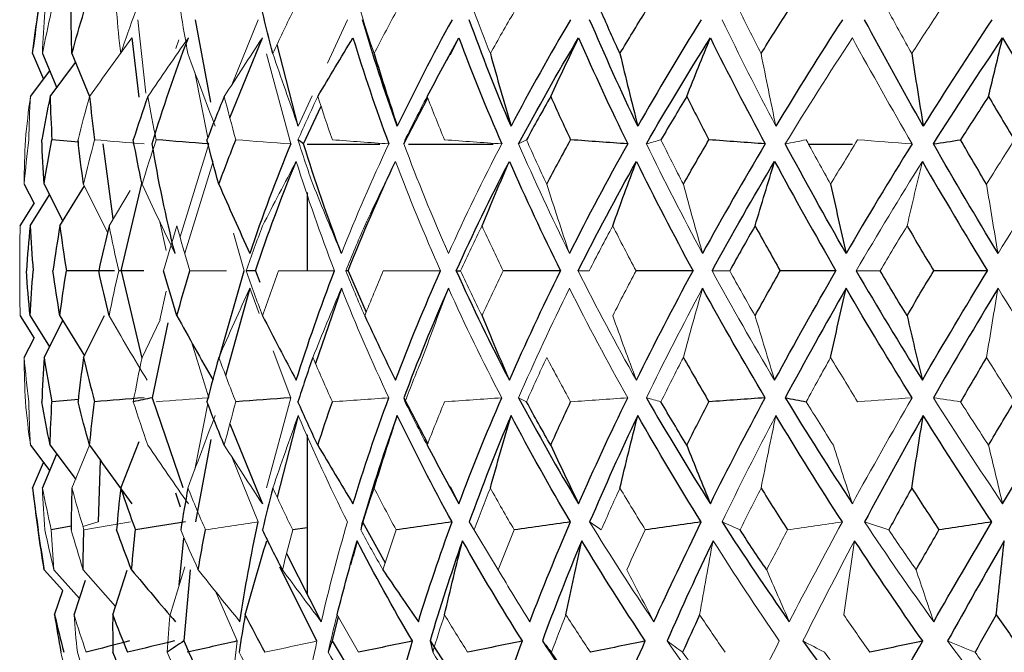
# Paper-space layout '_Left' of a CAD drawing. Header units: millimetres. Extents: x -25 to 233, y 0 to 365.
# Tile 4 of 11: x -22 to -7, y 140 to 150. Entities that reach past the tile are written whole.
import ezdxf

# ---------------------------------------------------------------- set-up
doc = ezdxf.new("R2010")
doc.units = ezdxf.units.MM

psp = doc.layouts.new('_Left')

# ---------------------------------------------------------------- linework, layer by layer
at = {"color": 144, "linetype": 'Continuous', "lineweight": 18}
for p, q in [((-20.502, 149.314), (-20.629, 150.476)), ((-18.722, 150.476), (-19.139, 149.446)), ((-17.31, 150.476), (-17.627, 149.79)), ((-19.981, 150.157), (-20.027, 150.022)), ((-18.591, 149.938), (-18.208, 148.51)), ((-19.724, 149.643), (-19.523, 148.603)), ((-17.869, 149.27), (-18.09, 148.792)), ((-19.505, 148.51), (-19.96, 147.038)), ((-19.884, 146.777), (-19.438, 148.231)), ((-21.488, 147.871), (-21.108, 147.106)), ((-21.084, 147.211), (-20.752, 147.773)), ((-20.278, 147.276), (-20.181, 146.821)), ((-19.115, 147.094), (-18.947, 146.5)), ((-19.227, 146.5), (-19.805, 146.5)), ((-18.707, 145.825), (-18.856, 146.224)), ((-20.278, 145.724), (-20.181, 146.179)), ((-20.561, 145.129), (-20.277, 145.726)), ((-19.505, 144.49), (-19.779, 145.377)), ((-18.208, 144.49), (-18.486, 145.235)), ((-18.591, 143.062), (-18.208, 144.49)), ((-19.724, 143.357), (-19.523, 144.397)), ((-21.672, 143.061), (-21.393, 143.739)), ((-18.722, 142.524), (-19.139, 143.554)), ((-21.254, 142.524), (-21.498, 142.453)), ((-15.384, 142.524), (-14.924, 141.768)), ((-21.493, 141.767), (-20.984, 141.186)), ((-20.119, 141.055), (-19.884, 141.815)), ((-19.055, 140.64), (-19.407, 141.437))]:
    psp.add_line(p, q, dxfattribs=at)
at = {"color": 7, "linetype": 'Continuous', "lineweight": 25}
for p, q in [((-19.473, 149.168), (-19.715, 150.476)), ((-20.723, 150.187), (-20.614, 149.249)), ((-19.17, 148.924), (-18.657, 150.187)), ((-18.09, 148.792), (-18.423, 150.083)), ((-15.687, 149.917), (-15.547, 150.187)), ((-22.295, 149.939), (-22.124, 149.532)), ((-22.139, 149.939), (-21.912, 149.399)), ((-21.672, 149.939), (-21.393, 149.261)), ((-22.016, 149.26), (-21.614, 149.799)), ((-15.693, 149.921), (-15.743, 149.829)), ((-22.329, 149.26), (-22.024, 149.665)), ((-16.418, 148.51), (-16.04, 149.237)), ((-18.005, 148.51), (-17.727, 149.105)), ((-21.564, 148.536), (-21.988, 148.574)), ((-21.017, 147.324), (-21.177, 148.51)), ((-16.798, 148.5), (-17.95, 148.5)), ((-15.004, 148.5), (-16.344, 148.5)), ((-9.317, 148.5), (-10.02, 148.5)), ((-22.428, 147.871), (-22.269, 147.564)), ((-22.113, 147.871), (-21.815, 147.288)), ((-21.862, 147.211), (-21.475, 147.844)), ((-20.893, 146.5), (-20.564, 147.885)), ((-17.95, 147.741), (-17.95, 146.5)), ((-22.333, 147.211), (-22.027, 147.702)), ((-22.491, 147.211), (-22.269, 147.564)), ((-20.536, 146.5), (-20.929, 146.5)), ((-20.893, 146.5), (-20.564, 145.115)), ((-19.34, 145.115), (-18.947, 146.5)), ((-18.766, 146.5), (-18.7, 146.322)), ((-17.299, 146.5), (-17.015, 145.843)), ((-18.856, 146.224), (-19.241, 144.84)), ((-17.406, 146.224), (-17.817, 145.034)), ((-22.491, 145.789), (-22.269, 145.436)), ((-22.333, 145.789), (-22.027, 145.298)), ((-21.862, 145.789), (-21.475, 145.156)), ((-21.488, 145.129), (-21.157, 145.795)), ((-22.113, 145.129), (-21.815, 145.712)), ((-20.154, 145.677), (-20.401, 144.49)), ((-22.428, 145.129), (-22.269, 145.436)), ((-20.401, 144.49), (-19.918, 143.072)), ((-16.418, 144.49), (-16.04, 143.763)), ((-21.564, 144.464), (-21.988, 144.426)), ((-18.09, 144.208), (-18.423, 142.917)), ((-19.17, 144.076), (-18.657, 142.813)), ((-17.95, 143.906), (-17.95, 141.39)), ((-22.329, 143.74), (-22.024, 143.335)), ((-22.016, 143.74), (-21.611, 143.196)), ((-20.9, 143.061), (-20.609, 143.797)), ((-19.473, 143.832), (-19.715, 142.524)), ((-22.139, 143.061), (-21.912, 143.601)), ((-22.295, 143.061), (-22.124, 143.468)), ((-21.223, 143.504), (-21.254, 142.524)), ((-15.743, 143.171), (-15.693, 143.079)), ((-15.687, 143.083), (-15.547, 142.813)), ((-19.952, 142.758), (-20.027, 142.978)), ((-21.683, 142.457), (-21.998, 142.399)), ((-17.074, 142.524), (-16.712, 141.879)), ((-17.95, 142.432), (-18.177, 142.399)), ((-19.974, 141.523), (-19.898, 142.268)), ((-17.159, 142.228), (-17.221, 141.982)), ((-18.273, 142.026), (-17.725, 140.945)), ((-17.227, 141.984), (-17.265, 141.844)), ((-22.111, 141.767), (-21.816, 141.439)), ((-21.956, 141.767), (-21.551, 141.315)), ((-21.026, 141.055), (-20.797, 141.762)), ((-19.799, 141.764), (-19.901, 140.64)), ((-17.793, 140.64), (-18.379, 141.811)), ((-21.638, 141.055), (-21.455, 141.604)), ((-21.946, 141.055), (-21.816, 141.439)), ((-17.458, 141.027), (-17.555, 140.64)), ((-17.555, 140.64), (-17.152, 139.977)), ((-16.003, 140.64), (-15.545, 139.944))]:
    psp.add_line(p, q, dxfattribs=at)
for start, end in [(170.6417, 173.0076), (187.006, 189.3539)]:
    psp.add_arc((6.5, 146.5), 29, start, end, dxfattribs=at)
for points in [[(-22.295, 149.939), (-22.269, 150.16), (-22.239, 150.381), (-22.204, 150.601)], [(-21.672, 149.939), (-21.68, 150.16), (-21.684, 150.381), (-21.684, 150.601)], [(-21.672, 149.939), (-21.612, 150.16), (-21.549, 150.381), (-21.482, 150.601)], [(-18.492, 149.939), (-18.55, 150.16), (-18.605, 150.381), (-18.656, 150.601)], [(-12.998, 149.939), (-13.099, 150.16), (-13.197, 150.381), (-13.293, 150.601)], [(-12.998, 149.939), (-12.866, 150.16), (-12.732, 150.381), (-12.596, 150.601)], [(-10.764, 149.939), (-10.626, 150.16), (-10.486, 150.381), (-10.345, 150.601)], [(-16.522, 148.792), (-16.726, 149.356), (-16.91, 149.917), (-17.074, 150.476)], [(-15.654, 150.476), (-15.962, 149.917), (-16.251, 149.356), (-16.522, 148.792)], [(-14.722, 148.792), (-14.96, 149.356), (-15.181, 149.917), (-15.384, 150.476)], [(-13.779, 150.476), (-14.11, 149.917), (-14.424, 149.356), (-14.722, 148.792)], [(-12.715, 148.792), (-12.985, 149.356), (-13.239, 149.917), (-13.477, 150.476)], [(-11.71, 150.476), (-12.059, 149.917), (-12.394, 149.356), (-12.715, 148.792)], [(-9.477, 150.476), (-9.839, 149.917), (-10.19, 149.356), (-10.53, 148.792)], [(-8.197, 148.792), (-8.517, 149.356), (-8.827, 149.917), (-9.127, 150.476)], [(-7.111, 150.476), (-7.482, 149.917), (-7.844, 149.356), (-8.197, 148.792)], [(-20.401, 148.51), (-20.234, 149.072), (-20.044, 149.631), (-19.829, 150.187)], [(-17.78, 149.26), (-17.596, 149.572), (-17.411, 149.88), (-17.223, 150.187)], [(-17.223, 150.187), (-17.053, 149.631), (-16.864, 149.072), (-16.656, 148.51)], [(-16.049, 149.26), (-15.884, 149.572), (-15.717, 149.88), (-15.547, 150.187)], [(-15.547, 150.187), (-15.338, 149.631), (-15.112, 149.072), (-14.869, 148.51)], [(-14.601, 148.51), (-14.302, 149.072), (-13.986, 149.631), (-13.653, 150.187)], [(-14.094, 149.26), (-13.949, 149.572), (-13.802, 149.88), (-13.653, 150.187)], [(-13.653, 150.187), (-13.408, 149.631), (-13.148, 149.072), (-12.875, 148.51)], [(-12.579, 148.51), (-12.256, 149.072), (-11.919, 149.631), (-11.567, 150.187)], [(-11.941, 149.26), (-11.818, 149.572), (-11.693, 149.88), (-11.567, 150.187)], [(-11.567, 150.187), (-11.29, 149.631), (-11, 149.072), (-10.699, 148.51)], [(-8.036, 148.51), (-7.68, 149.072), (-7.315, 149.631), (-6.94, 150.187)], [(-7.164, 149.26), (-7.09, 149.572), (-7.015, 149.88), (-6.94, 150.187)], [(-6.94, 150.187), (-6.609, 149.631), (-6.273, 149.072), (-5.93, 148.51)], [(-16.889, 149.939), (-16.77, 149.555), (-16.647, 149.173), (-16.522, 148.792)], [(-15.049, 149.939), (-14.943, 149.555), (-14.834, 149.173), (-14.722, 148.792)], [(-12.998, 149.939), (-12.906, 149.555), (-12.812, 149.173), (-12.715, 148.792)], [(-8.379, 149.939), (-8.32, 149.555), (-8.259, 149.173), (-8.197, 148.792)], [(-22.016, 149.26), (-22.064, 149.032), (-22.107, 148.803), (-22.147, 148.574)], [(-22.016, 149.26), (-22.011, 149.032), (-22.001, 148.803), (-21.988, 148.574)], [(-21.393, 149.26), (-21.37, 149.032), (-21.343, 148.803), (-21.312, 148.574)], [(-20.47, 149.26), (-20.551, 149.032), (-20.627, 148.803), (-20.7, 148.574)], [(-19.26, 149.26), (-19.355, 149.032), (-19.447, 148.803), (-19.534, 148.574)], [(-14.094, 149.26), (-14.224, 149.032), (-14.352, 148.803), (-14.476, 148.574)], [(-14.094, 149.26), (-13.991, 149.032), (-13.886, 148.803), (-13.778, 148.574)], [(-11.941, 149.26), (-12.079, 149.032), (-12.215, 148.803), (-12.349, 148.574)], [(-11.941, 149.26), (-11.826, 149.032), (-11.708, 148.803), (-11.589, 148.574)], [(-7.164, 149.26), (-7.313, 149.032), (-7.461, 148.803), (-7.607, 148.574)], [(-7.164, 149.26), (-7.029, 149.032), (-6.893, 148.803), (-6.755, 148.574)], [(-22.113, 147.871), (-22.129, 148.106), (-22.14, 148.34), (-22.147, 148.574)], [(-22.113, 147.871), (-22.076, 148.106), (-22.034, 148.34), (-21.988, 148.574)], [(-21.488, 147.871), (-21.521, 148.106), (-21.55, 148.34), (-21.575, 148.574)], [(-20.561, 147.871), (-20.611, 148.106), (-20.658, 148.34), (-20.7, 148.574)], [(-19.505, 148.51), (-19.783, 148.531), (-20.06, 148.553), (-20.338, 148.574)], [(-19.346, 147.871), (-19.412, 148.106), (-19.475, 148.34), (-19.534, 148.574)], [(-19.346, 147.871), (-19.26, 148.106), (-19.17, 148.34), (-19.077, 148.574)], [(-18.005, 148.51), (-18.035, 148.531), (-18.065, 148.553), (-18.094, 148.574)], [(-14.157, 147.871), (-14.033, 148.106), (-13.907, 148.34), (-13.778, 148.574)], [(-12.875, 148.51), (-13.176, 148.531), (-13.477, 148.553), (-13.778, 148.574)], [(-11.994, 147.871), (-11.861, 148.106), (-11.726, 148.34), (-11.589, 148.574)], [(-10.699, 148.51), (-10.995, 148.531), (-11.292, 148.553), (-11.589, 148.574)], [(-8.036, 148.51), (-7.893, 148.531), (-7.75, 148.553), (-7.607, 148.574)], [(-7.196, 147.871), (-7.334, 148.106), (-7.471, 148.34), (-7.607, 148.574)], [(-20.04, 146.776), (-20.185, 147.355), (-20.306, 147.933), (-20.401, 148.51)], [(-18.208, 148.51), (-18.446, 147.933), (-18.662, 147.355), (-18.856, 146.776)], [(-17.406, 146.776), (-17.628, 147.355), (-17.827, 147.933), (-18.005, 148.51)], [(-12.875, 148.51), (-13.198, 147.933), (-13.506, 147.355), (-13.798, 146.776)], [(-10.699, 148.51), (-11.042, 147.933), (-11.373, 147.355), (-11.69, 146.776)], [(-9.418, 146.776), (-9.751, 147.355), (-10.072, 147.933), (-10.38, 148.51)], [(-8.373, 148.51), (-8.732, 147.933), (-9.08, 147.355), (-9.418, 146.776)], [(-7.013, 146.776), (-7.364, 147.355), (-7.705, 147.933), (-8.036, 148.51)], [(-18.766, 146.5), (-18.574, 147.078), (-18.359, 147.655), (-18.122, 148.231)], [(-17.299, 146.5), (-17.071, 147.078), (-16.821, 147.655), (-16.551, 148.231)], [(-15.589, 146.5), (-15.328, 147.078), (-15.047, 147.655), (-14.748, 148.231)], [(-15.181, 147.211), (-15.039, 147.554), (-14.895, 147.894), (-14.748, 148.231)], [(-14.748, 148.231), (-14.494, 147.655), (-14.224, 147.078), (-13.937, 146.5)], [(-13.66, 146.5), (-13.37, 147.078), (-13.062, 147.655), (-12.738, 148.231)], [(-13.112, 147.211), (-12.989, 147.554), (-12.864, 147.894), (-12.738, 148.231)], [(-12.738, 148.231), (-12.453, 147.655), (-12.154, 147.078), (-11.841, 146.5)], [(-11.54, 146.5), (-11.224, 147.078), (-10.893, 147.655), (-10.549, 148.231)], [(-10.859, 147.211), (-10.757, 147.554), (-10.654, 147.894), (-10.549, 148.231)], [(-10.549, 148.231), (-10.237, 147.655), (-9.913, 147.078), (-9.579, 146.5)], [(-8.211, 148.231), (-7.877, 147.655), (-7.534, 147.078), (-7.182, 146.5)], [(-19.346, 147.871), (-19.186, 147.504), (-19.023, 147.139), (-18.856, 146.776)], [(-9.663, 147.871), (-9.583, 147.504), (-9.501, 147.139), (-9.418, 146.776)], [(-22.333, 147.211), (-22.357, 146.975), (-22.377, 146.738), (-22.391, 146.5)], [(-22.333, 147.211), (-22.321, 146.975), (-22.305, 146.738), (-22.283, 146.5)], [(-21.862, 147.211), (-21.903, 146.975), (-21.94, 146.738), (-21.973, 146.5)], [(-21.862, 147.211), (-21.832, 146.975), (-21.798, 146.738), (-21.759, 146.5)], [(-21.084, 147.211), (-21.142, 146.975), (-21.196, 146.738), (-21.247, 146.5)], [(-10.859, 147.211), (-10.995, 146.975), (-11.129, 146.738), (-11.26, 146.5)], [(-10.859, 147.211), (-10.728, 146.975), (-10.596, 146.738), (-10.461, 146.5)], [(-8.453, 147.211), (-8.314, 146.975), (-8.174, 146.738), (-8.031, 146.5)], [(-22.333, 145.789), (-22.357, 146.025), (-22.377, 146.262), (-22.391, 146.5)], [(-22.333, 145.789), (-22.321, 146.025), (-22.305, 146.262), (-22.283, 146.5)], [(-21.862, 145.789), (-21.903, 146.025), (-21.94, 146.262), (-21.973, 146.5)], [(-21.862, 145.789), (-21.832, 146.025), (-21.798, 146.262), (-21.759, 146.5)], [(-20.996, 146.5), (-21.251, 146.5), (-21.505, 146.5), (-21.759, 146.5)], [(-21.084, 145.789), (-21.142, 146.025), (-21.196, 146.262), (-21.247, 146.5)], [(-20.01, 145.789), (-20.084, 146.025), (-20.155, 146.262), (-20.222, 146.5)], [(-20.01, 145.789), (-19.945, 146.025), (-19.877, 146.262), (-19.805, 146.5)], [(-18.766, 146.5), (-18.815, 146.5), (-18.864, 146.5), (-18.913, 146.5)], [(-18.122, 144.769), (-17.94, 145.345), (-17.738, 145.922), (-17.515, 146.5)], [(-17.299, 146.5), (-17.313, 146.5), (-17.326, 146.5), (-17.338, 146.5)], [(-16.551, 144.769), (-16.332, 145.345), (-16.094, 145.922), (-15.837, 146.5)], [(-15.589, 146.5), (-15.328, 145.922), (-15.047, 145.345), (-14.748, 144.769)], [(-15.589, 146.5), (-15.567, 146.5), (-15.544, 146.5), (-15.521, 146.5)], [(-13.937, 146.5), (-14.24, 146.5), (-14.544, 146.5), (-14.847, 146.5)], [(-14.748, 144.769), (-14.494, 145.345), (-14.224, 145.922), (-13.937, 146.5)], [(-11.841, 146.5), (-12.142, 146.5), (-12.442, 146.5), (-12.743, 146.5)], [(-12.738, 144.769), (-12.453, 145.345), (-12.154, 145.922), (-11.841, 146.5)], [(-10.859, 145.789), (-10.728, 146.025), (-10.596, 146.262), (-10.461, 146.5)], [(-10.549, 144.769), (-10.237, 145.345), (-9.913, 145.922), (-9.579, 146.5)], [(-9.579, 146.5), (-9.873, 146.5), (-10.167, 146.5), (-10.461, 146.5)], [(-9.258, 146.5), (-8.92, 145.922), (-8.572, 145.345), (-8.211, 144.769)], [(-8.453, 145.789), (-8.596, 146.025), (-8.737, 146.262), (-8.877, 146.5)], [(-8.453, 145.789), (-8.314, 146.025), (-8.174, 146.262), (-8.031, 146.5)], [(-8.211, 144.769), (-7.877, 145.345), (-7.534, 145.922), (-7.182, 146.5)], [(-7.182, 146.5), (-7.465, 146.5), (-7.748, 146.5), (-8.031, 146.5)], [(-15.712, 146.224), (-15.968, 145.645), (-16.203, 145.067), (-16.418, 144.49)], [(-10.699, 144.49), (-11.042, 145.067), (-11.373, 145.645), (-11.69, 146.224)], [(-9.418, 146.224), (-9.751, 145.645), (-10.072, 145.067), (-10.38, 144.49)], [(-9.663, 145.129), (-9.583, 145.496), (-9.501, 145.861), (-9.418, 146.224)], [(-8.373, 144.49), (-8.732, 145.067), (-9.08, 145.645), (-9.418, 146.224)], [(-7.013, 146.224), (-7.364, 145.645), (-7.705, 145.067), (-8.036, 144.49)], [(-20.01, 145.789), (-19.822, 145.446), (-19.632, 145.106), (-19.438, 144.769)], [(-18.654, 145.789), (-18.48, 145.446), (-18.302, 145.106), (-18.122, 144.769)], [(-17.037, 145.789), (-16.878, 145.446), (-16.716, 145.106), (-16.551, 144.769)], [(-15.181, 145.789), (-15.039, 145.446), (-14.895, 145.106), (-14.748, 144.769)], [(-8.453, 145.789), (-8.374, 145.446), (-8.293, 145.106), (-8.211, 144.769)], [(-22.113, 145.129), (-22.129, 144.894), (-22.14, 144.66), (-22.147, 144.426)], [(-22.113, 145.129), (-22.076, 144.894), (-22.034, 144.66), (-21.988, 144.426)], [(-21.488, 145.129), (-21.521, 144.894), (-21.55, 144.66), (-21.575, 144.426)], [(-21.488, 145.129), (-21.433, 144.894), (-21.375, 144.66), (-21.312, 144.426)], [(-19.346, 145.129), (-19.412, 144.894), (-19.475, 144.66), (-19.534, 144.426)], [(-17.858, 145.129), (-17.941, 144.894), (-18.019, 144.66), (-18.094, 144.426)], [(-11.994, 145.129), (-11.861, 144.894), (-11.726, 144.66), (-11.589, 144.426)], [(-7.196, 145.129), (-7.334, 144.894), (-7.471, 144.66), (-7.607, 144.426)], [(-20.528, 144.49), (-20.79, 144.469), (-21.051, 144.447), (-21.312, 144.426)], [(-20.401, 144.49), (-20.501, 144.469), (-20.601, 144.447), (-20.7, 144.426)], [(-18.208, 144.49), (-18.498, 144.469), (-18.788, 144.447), (-19.077, 144.426)], [(-17.223, 142.813), (-17.053, 143.369), (-16.864, 143.928), (-16.656, 144.49)], [(-16.418, 144.49), (-16.413, 144.469), (-16.407, 144.447), (-16.4, 144.426)], [(-15.547, 142.813), (-15.338, 143.369), (-15.112, 143.928), (-14.869, 144.49)], [(-14.601, 144.49), (-14.302, 143.928), (-13.986, 143.369), (-13.653, 142.813)], [(-13.653, 142.813), (-13.408, 143.369), (-13.148, 143.928), (-12.875, 144.49)], [(-12.579, 144.49), (-12.256, 143.928), (-11.919, 143.369), (-11.567, 142.813)], [(-10.699, 144.49), (-10.995, 144.469), (-11.292, 144.447), (-11.589, 144.426)], [(-11.567, 142.813), (-11.29, 143.369), (-11, 143.928), (-10.699, 144.49)], [(-10.38, 144.49), (-10.039, 143.928), (-9.685, 143.369), (-9.319, 142.813)], [(-10.38, 144.49), (-10.27, 144.469), (-10.16, 144.447), (-10.048, 144.426)], [(-6.94, 142.813), (-6.609, 143.369), (-6.273, 143.928), (-5.93, 144.49)], [(-22.016, 143.74), (-22.064, 143.968), (-22.107, 144.197), (-22.147, 144.426)], [(-22.016, 143.74), (-22.011, 143.968), (-22.001, 144.197), (-21.988, 144.426)], [(-21.393, 143.74), (-21.458, 143.968), (-21.518, 144.197), (-21.575, 144.426)], [(-21.393, 143.74), (-21.37, 143.968), (-21.343, 144.197), (-21.312, 144.426)], [(-19.26, 143.74), (-19.355, 143.968), (-19.447, 144.197), (-19.534, 144.426)], [(-17.78, 143.74), (-17.888, 143.968), (-17.993, 144.197), (-18.094, 144.426)], [(-17.78, 143.74), (-17.706, 143.968), (-17.629, 144.197), (-17.549, 144.426)], [(-14.094, 143.74), (-14.224, 143.968), (-14.352, 144.197), (-14.476, 144.426)], [(-14.094, 143.74), (-13.991, 143.968), (-13.886, 144.197), (-13.778, 144.426)], [(-11.941, 143.74), (-12.079, 143.968), (-12.215, 144.197), (-12.349, 144.426)], [(-11.941, 143.74), (-11.826, 143.968), (-11.708, 144.197), (-11.589, 144.426)], [(-7.164, 143.74), (-7.029, 143.968), (-6.893, 144.197), (-6.755, 144.426)], [(-16.522, 144.208), (-16.726, 143.644), (-16.91, 143.083), (-17.074, 142.524)], [(-16.889, 143.061), (-16.77, 143.445), (-16.647, 143.827), (-16.522, 144.208)], [(-15.654, 142.524), (-15.962, 143.083), (-16.251, 143.644), (-16.522, 144.208)], [(-14.722, 144.208), (-14.96, 143.644), (-15.181, 143.083), (-15.384, 142.524)], [(-15.049, 143.061), (-14.943, 143.445), (-14.834, 143.827), (-14.722, 144.208)], [(-13.779, 142.524), (-14.11, 143.083), (-14.424, 143.644), (-14.722, 144.208)], [(-12.715, 144.208), (-12.985, 143.644), (-13.239, 143.083), (-13.477, 142.524)], [(-12.998, 143.061), (-12.906, 143.445), (-12.812, 143.827), (-12.715, 144.208)], [(-11.71, 142.524), (-12.059, 143.083), (-12.394, 143.644), (-12.715, 144.208)], [(-9.477, 142.524), (-9.839, 143.083), (-10.19, 143.644), (-10.53, 144.208)], [(-8.197, 144.208), (-8.517, 143.644), (-8.827, 143.083), (-9.127, 142.524)], [(-8.379, 143.061), (-8.32, 143.445), (-8.259, 143.827), (-8.197, 144.208)], [(-7.111, 142.524), (-7.482, 143.083), (-7.844, 143.644), (-8.197, 144.208)], [(-21.393, 143.74), (-21.173, 143.428), (-20.949, 143.12), (-20.723, 142.813)], [(-17.78, 143.74), (-17.596, 143.428), (-17.411, 143.12), (-17.223, 142.813)], [(-16.049, 143.74), (-15.884, 143.428), (-15.717, 143.12), (-15.547, 142.813)], [(-14.094, 143.74), (-13.949, 143.428), (-13.802, 143.12), (-13.653, 142.813)], [(-11.941, 143.74), (-11.818, 143.428), (-11.693, 143.12), (-11.567, 142.813)], [(-22.295, 143.061), (-22.269, 142.84), (-22.239, 142.619), (-22.204, 142.399)], [(-21.672, 143.061), (-21.68, 142.84), (-21.684, 142.619), (-21.684, 142.399)], [(-20.9, 143.061), (-20.925, 142.84), (-20.947, 142.619), (-20.964, 142.399)], [(-20.9, 143.061), (-20.826, 142.84), (-20.747, 142.619), (-20.666, 142.399)], [(-19.835, 143.061), (-19.877, 142.84), (-19.915, 142.619), (-19.95, 142.399)], [(-18.492, 143.061), (-18.55, 142.84), (-18.605, 142.619), (-18.656, 142.399)], [(-10.764, 143.061), (-10.626, 142.84), (-10.486, 142.619), (-10.345, 142.399)], [(-8.379, 143.061), (-8.502, 142.84), (-8.623, 142.619), (-8.742, 142.399)], [(-8.379, 143.061), (-8.237, 142.84), (-8.093, 142.619), (-7.948, 142.399)], [(-19.872, 142.524), (-20.137, 142.482), (-20.401, 142.44), (-20.666, 142.399)], [(-19.012, 140.945), (-18.935, 141.467), (-18.839, 141.993), (-18.722, 142.524)], [(-17.074, 142.524), (-17.083, 142.482), (-17.092, 142.44), (-17.1, 142.399)], [(-15.654, 142.524), (-15.95, 142.482), (-16.245, 142.44), (-16.54, 142.399)], [(-16.188, 140.945), (-16.027, 141.467), (-15.849, 141.993), (-15.654, 142.524)], [(-13.779, 142.524), (-14.076, 142.482), (-14.374, 142.44), (-14.671, 142.399)], [(-14.425, 140.945), (-14.224, 141.467), (-14.008, 141.993), (-13.779, 142.524)], [(-11.71, 142.524), (-12.005, 142.482), (-12.301, 142.44), (-12.596, 142.399)], [(-12.459, 140.945), (-12.221, 141.467), (-11.972, 141.993), (-11.71, 142.524)], [(-11.382, 142.524), (-11.04, 141.993), (-10.685, 141.467), (-10.317, 140.945)], [(-8.032, 140.945), (-7.732, 141.467), (-7.425, 141.993), (-7.111, 142.524)], [(-7.111, 142.524), (-7.39, 142.482), (-7.669, 142.44), (-7.948, 142.399)], [(-22.111, 141.767), (-22.146, 141.977), (-22.177, 142.188), (-22.204, 142.399)], [(-21.493, 141.767), (-21.493, 141.977), (-21.489, 142.188), (-21.482, 142.399)], [(-20.727, 141.767), (-20.81, 141.977), (-20.889, 142.188), (-20.964, 142.399)], [(-20.727, 141.767), (-20.71, 141.977), (-20.689, 142.188), (-20.666, 142.399)], [(-19.671, 141.767), (-19.637, 141.977), (-19.599, 142.188), (-19.558, 142.399)], [(-18.339, 141.767), (-18.448, 141.977), (-18.554, 142.188), (-18.656, 142.399)], [(-10.675, 141.767), (-10.817, 141.977), (-10.958, 142.188), (-11.096, 142.399)], [(-8.31, 141.767), (-8.19, 141.977), (-8.069, 142.188), (-7.948, 142.399)], [(-18.929, 141.055), (-18.819, 141.448), (-18.706, 141.839), (-18.588, 142.228)], [(-17.474, 141.055), (-17.373, 141.448), (-17.268, 141.839), (-17.159, 142.228)], [(-16.281, 140.64), (-16.592, 141.166), (-16.884, 141.695), (-17.159, 142.228)], [(-15.49, 142.228), (-15.677, 141.695), (-15.849, 141.166), (-16.003, 140.64)], [(-15.774, 141.055), (-15.682, 141.448), (-15.587, 141.839), (-15.49, 142.228)], [(-14.541, 140.64), (-14.873, 141.166), (-15.189, 141.695), (-15.49, 142.228)], [(-13.602, 142.228), (-13.825, 141.695), (-14.033, 141.166), (-14.226, 140.64)], [(-13.852, 141.055), (-13.772, 141.448), (-13.688, 141.839), (-13.602, 142.228)], [(-12.596, 140.64), (-12.945, 141.166), (-13.281, 141.695), (-13.602, 142.228)], [(-11.524, 142.228), (-11.779, 141.695), (-12.021, 141.166), (-12.25, 140.64)], [(-8.206, 140.64), (-8.575, 141.166), (-8.934, 141.695), (-9.284, 142.228)], [(-6.914, 142.228), (-7.221, 141.695), (-7.52, 141.166), (-7.811, 140.64)], [(-7.041, 141.055), (-7, 141.448), (-6.958, 141.839), (-6.914, 142.228)], [(-20.727, 141.767), (-20.498, 141.49), (-20.267, 141.216), (-20.033, 140.945)], [(-16.749, 141.767), (-16.564, 141.49), (-16.377, 141.216), (-16.188, 140.945)], [(-21.946, 141.055), (-21.9, 140.857), (-21.851, 140.658), (-21.799, 140.461)], [(-21.946, 141.055), (-21.916, 140.857), (-21.882, 140.658), (-21.846, 140.461)], [(-21.026, 141.055), (-21.028, 140.857), (-21.027, 140.658), (-21.023, 140.461)], [(-21.026, 141.055), (-20.951, 140.857), (-20.873, 140.658), (-20.792, 140.461)], [(-18.929, 141.055), (-18.964, 140.857), (-18.996, 140.658), (-19.024, 140.461)], [(-18.929, 141.055), (-18.83, 140.857), (-18.727, 140.658), (-18.621, 140.461)], [(-11.736, 141.055), (-11.827, 140.857), (-11.917, 140.658), (-12.005, 140.461)], [(-7.041, 141.055), (-7.154, 140.857), (-7.266, 140.658), (-7.377, 140.461)], [(-7.041, 141.055), (-6.904, 140.857), (-6.765, 140.658), (-6.626, 140.461)], [(-20.763, 140.64), (-20.991, 140.58), (-21.218, 140.52), (-21.446, 140.461)], [(-20.05, 140.64), (-20.297, 140.58), (-20.545, 140.52), (-20.792, 140.461)], [(-19.901, 140.64), (-19.99, 140.58), (-20.078, 140.52), (-20.165, 140.461)], [(-19.901, 140.64), (-19.686, 140.152), (-19.451, 139.669), (-19.197, 139.191)], [(-19.055, 140.64), (-19.319, 140.58), (-19.582, 140.52), (-19.846, 140.461)], [(-17.555, 140.64), (-17.576, 140.58), (-17.597, 140.52), (-17.616, 140.461)], [(-16.281, 140.64), (-16.566, 140.58), (-16.851, 140.52), (-17.135, 140.461)], [(-16.674, 139.191), (-16.558, 139.669), (-16.427, 140.152), (-16.281, 140.64)], [(-16.003, 140.64), (-15.99, 140.58), (-15.976, 140.52), (-15.961, 140.461)], [(-14.541, 140.64), (-14.83, 140.58), (-15.119, 140.52), (-15.409, 140.461)], [(-15.051, 139.191), (-14.894, 139.669), (-14.724, 140.152), (-14.541, 140.64)], [(-14.226, 140.64), (-13.904, 140.152), (-13.567, 139.669), (-13.217, 139.191)], [(-14.226, 140.64), (-14.179, 140.58), (-14.131, 140.52), (-14.082, 140.461)], [(-12.596, 140.64), (-12.886, 140.58), (-13.176, 140.52), (-13.466, 140.461)], [(-13.217, 139.191), (-13.022, 139.669), (-12.814, 140.152), (-12.596, 140.64)], [(-10.101, 140.64), (-9.751, 140.152), (-9.391, 139.669), (-9.021, 139.191)], [(-8.206, 140.64), (-8.485, 140.58), (-8.764, 140.52), (-9.044, 140.461)], [(-9.021, 139.191), (-8.757, 139.669), (-8.485, 140.152), (-8.206, 140.64)], [(-20.792, 139.904), (-20.872, 140.089), (-20.949, 140.275), (-21.023, 140.461)]]:
    psp.add_open_spline(points, degree=3, dxfattribs=at)
at = {"color": 144, "linetype": 'Continuous', "lineweight": 18}
for points in [[(-22.139, 149.939), (-22.096, 150.16), (-22.049, 150.381), (-21.998, 150.601)], [(-22.139, 149.939), (-22.13, 150.16), (-22.116, 150.381), (-22.099, 150.601)], [(-20.9, 149.939), (-20.925, 150.16), (-20.947, 150.381), (-20.964, 150.601)], [(-20.9, 149.939), (-20.826, 150.16), (-20.747, 150.381), (-20.666, 150.601)], [(-19.835, 149.939), (-19.877, 150.16), (-19.915, 150.381), (-19.95, 150.601)], [(-18.492, 149.939), (-18.39, 150.16), (-18.285, 150.381), (-18.177, 150.601)], [(-16.889, 149.939), (-16.962, 150.16), (-17.033, 150.381), (-17.1, 150.601)], [(-16.889, 149.939), (-16.776, 150.16), (-16.659, 150.381), (-16.54, 150.601)], [(-15.049, 149.939), (-15.137, 150.16), (-15.222, 150.381), (-15.304, 150.601)], [(-15.049, 149.939), (-14.926, 150.16), (-14.8, 150.381), (-14.671, 150.601)], [(-10.764, 149.939), (-10.877, 150.16), (-10.987, 150.381), (-11.096, 150.601)], [(-8.379, 149.939), (-8.502, 150.16), (-8.623, 150.381), (-8.742, 150.601)], [(-8.379, 149.939), (-8.237, 150.16), (-8.093, 150.381), (-7.948, 150.601)], [(-10.53, 148.792), (-10.827, 149.356), (-11.111, 149.917), (-11.382, 150.476)], [(-21.393, 149.26), (-21.173, 149.572), (-20.949, 149.88), (-20.723, 150.187)], [(-20.47, 149.26), (-20.259, 149.572), (-20.046, 149.88), (-19.829, 150.187)], [(-19.26, 149.26), (-19.062, 149.572), (-18.861, 149.88), (-18.657, 150.187)], [(-10.38, 148.51), (-10.039, 149.072), (-9.685, 149.631), (-9.319, 150.187)], [(-9.319, 150.187), (-9.013, 149.631), (-8.698, 149.072), (-8.373, 148.51)], [(-19.835, 149.939), (-19.695, 149.555), (-19.552, 149.173), (-19.404, 148.792)], [(-18.492, 149.939), (-18.361, 149.555), (-18.227, 149.173), (-18.09, 148.792)], [(-10.764, 149.939), (-10.688, 149.555), (-10.61, 149.173), (-10.53, 148.792)], [(-22.329, 149.26), (-22.36, 149.032), (-22.386, 148.803), (-22.408, 148.574)], [(-22.329, 149.26), (-22.342, 149.032), (-22.351, 148.803), (-22.355, 148.574)], [(-21.393, 149.26), (-21.458, 149.032), (-21.518, 148.803), (-21.575, 148.574)], [(-20.47, 149.26), (-20.43, 149.032), (-20.386, 148.803), (-20.338, 148.574)], [(-19.26, 149.26), (-19.203, 149.032), (-19.142, 148.803), (-19.077, 148.574)], [(-17.78, 149.26), (-17.888, 149.032), (-17.993, 148.803), (-18.094, 148.574)], [(-17.78, 149.26), (-17.706, 149.032), (-17.629, 148.803), (-17.549, 148.574)], [(-16.049, 149.26), (-16.17, 149.032), (-16.287, 148.803), (-16.4, 148.574)], [(-16.049, 149.26), (-15.961, 149.032), (-15.869, 148.803), (-15.774, 148.574)], [(-22.428, 147.871), (-22.408, 148.106), (-22.384, 148.34), (-22.355, 148.574)], [(-22.428, 147.871), (-22.426, 148.106), (-22.419, 148.34), (-22.408, 148.574)], [(-21.488, 147.871), (-21.433, 148.106), (-21.375, 148.34), (-21.312, 148.574)], [(-20.528, 148.51), (-20.79, 148.531), (-21.051, 148.553), (-21.312, 148.574)], [(-20.561, 147.871), (-20.49, 148.106), (-20.416, 148.34), (-20.338, 148.574)], [(-18.208, 148.51), (-18.498, 148.531), (-18.788, 148.553), (-19.077, 148.574)], [(-17.858, 147.871), (-17.941, 148.106), (-18.019, 148.34), (-18.094, 148.574)], [(-16.656, 148.51), (-16.953, 148.531), (-17.251, 148.553), (-17.549, 148.574)], [(-16.418, 148.51), (-16.413, 148.531), (-16.407, 148.553), (-16.4, 148.574)], [(-14.869, 148.51), (-15.171, 148.531), (-15.473, 148.553), (-15.774, 148.574)], [(-14.601, 148.51), (-14.56, 148.531), (-14.519, 148.553), (-14.476, 148.574)], [(-14.157, 147.871), (-14.266, 148.106), (-14.373, 148.34), (-14.476, 148.574)], [(-12.579, 148.51), (-12.503, 148.531), (-12.426, 148.553), (-12.349, 148.574)], [(-11.994, 147.871), (-12.115, 148.106), (-12.233, 148.34), (-12.349, 148.574)], [(-10.38, 148.51), (-10.27, 148.531), (-10.16, 148.553), (-10.048, 148.574)], [(-9.663, 147.871), (-9.793, 148.106), (-9.922, 148.34), (-10.048, 148.574)], [(-9.663, 147.871), (-9.522, 148.106), (-9.38, 148.34), (-9.237, 148.574)], [(-8.373, 148.51), (-8.661, 148.531), (-8.949, 148.553), (-9.237, 148.574)], [(-7.196, 147.871), (-7.05, 148.106), (-6.903, 148.34), (-6.755, 148.574)], [(-16.656, 148.51), (-16.926, 147.933), (-17.176, 147.355), (-17.406, 146.776)], [(-15.712, 146.776), (-15.968, 147.355), (-16.203, 147.933), (-16.418, 148.51)], [(-14.869, 148.51), (-15.169, 147.933), (-15.45, 147.355), (-15.712, 146.776)], [(-13.798, 146.776), (-14.083, 147.355), (-14.351, 147.933), (-14.601, 148.51)], [(-11.69, 146.776), (-12.002, 147.355), (-12.298, 147.933), (-12.579, 148.51)], [(-5.93, 148.51), (-6.298, 147.933), (-6.659, 147.355), (-7.013, 146.776)], [(-18.654, 147.211), (-18.48, 147.554), (-18.302, 147.894), (-18.122, 148.231)], [(-18.122, 148.231), (-17.94, 147.655), (-17.738, 147.078), (-17.515, 146.5)], [(-17.037, 147.211), (-16.878, 147.554), (-16.716, 147.894), (-16.551, 148.231)], [(-16.551, 148.231), (-16.332, 147.655), (-16.094, 147.078), (-15.837, 146.5)], [(-9.258, 146.5), (-8.92, 147.078), (-8.572, 147.655), (-8.211, 148.231)], [(-8.453, 147.211), (-8.374, 147.554), (-8.293, 147.894), (-8.211, 148.231)], [(-20.561, 147.871), (-20.391, 147.504), (-20.218, 147.139), (-20.04, 146.776)], [(-17.858, 147.871), (-17.711, 147.504), (-17.56, 147.139), (-17.406, 146.776)], [(-14.157, 147.871), (-14.04, 147.504), (-13.92, 147.139), (-13.798, 146.776)], [(-11.994, 147.871), (-11.895, 147.504), (-11.793, 147.139), (-11.69, 146.776)], [(-7.196, 147.871), (-7.136, 147.504), (-7.076, 147.139), (-7.013, 146.776)], [(-22.491, 147.211), (-22.497, 146.975), (-22.498, 146.738), (-22.495, 146.5)], [(-22.491, 147.211), (-22.497, 146.975), (-22.498, 146.738), (-22.495, 146.5)], [(-21.084, 147.211), (-21.036, 146.975), (-20.985, 146.738), (-20.929, 146.5)], [(-20.01, 147.211), (-20.084, 146.975), (-20.155, 146.738), (-20.222, 146.5)], [(-20.01, 147.211), (-19.945, 146.975), (-19.877, 146.738), (-19.805, 146.5)], [(-18.654, 147.211), (-18.744, 146.975), (-18.83, 146.738), (-18.913, 146.5)], [(-17.037, 147.211), (-17.141, 146.975), (-17.241, 146.738), (-17.338, 146.5)], [(-15.181, 147.211), (-15.297, 146.975), (-15.411, 146.738), (-15.521, 146.5)], [(-15.181, 147.211), (-15.073, 146.975), (-14.962, 146.738), (-14.847, 146.5)], [(-13.112, 147.211), (-13.239, 146.975), (-13.363, 146.738), (-13.485, 146.5)], [(-13.112, 147.211), (-12.992, 146.975), (-12.869, 146.738), (-12.743, 146.5)], [(-8.453, 147.211), (-8.596, 146.975), (-8.737, 146.738), (-8.877, 146.5)], [(-22.491, 145.789), (-22.497, 146.025), (-22.498, 146.262), (-22.495, 146.5)], [(-22.491, 145.789), (-22.497, 146.025), (-22.498, 146.262), (-22.495, 146.5)], [(-21.084, 145.789), (-21.036, 146.025), (-20.985, 146.262), (-20.929, 146.5)], [(-18.654, 145.789), (-18.744, 146.025), (-18.83, 146.262), (-18.913, 146.5)], [(-18.654, 145.789), (-18.574, 146.025), (-18.49, 146.262), (-18.403, 146.5)], [(-17.515, 146.5), (-17.811, 146.5), (-18.107, 146.5), (-18.403, 146.5)], [(-17.037, 145.789), (-17.141, 146.025), (-17.241, 146.262), (-17.338, 146.5)], [(-17.037, 145.789), (-16.943, 146.025), (-16.844, 146.262), (-16.743, 146.5)], [(-15.837, 146.5), (-16.139, 146.5), (-16.441, 146.5), (-16.743, 146.5)], [(-15.181, 145.789), (-15.297, 146.025), (-15.411, 146.262), (-15.521, 146.5)], [(-15.181, 145.789), (-15.073, 146.025), (-14.962, 146.262), (-14.847, 146.5)], [(-13.66, 146.5), (-13.37, 145.922), (-13.062, 145.345), (-12.738, 144.769)], [(-13.66, 146.5), (-13.603, 146.5), (-13.544, 146.5), (-13.485, 146.5)], [(-13.112, 145.789), (-12.992, 146.025), (-12.869, 146.262), (-12.743, 146.5)], [(-11.54, 146.5), (-11.224, 145.922), (-10.893, 145.345), (-10.549, 144.769)], [(-11.54, 146.5), (-11.447, 146.5), (-11.354, 146.5), (-11.26, 146.5)], [(-10.859, 145.789), (-10.995, 146.025), (-11.129, 146.262), (-11.26, 146.5)], [(-9.258, 146.5), (-9.131, 146.5), (-9.005, 146.5), (-8.877, 146.5)], [(-19.346, 145.129), (-19.186, 145.496), (-19.023, 145.861), (-18.856, 146.224)], [(-17.858, 145.129), (-17.711, 145.496), (-17.56, 145.861), (-17.406, 146.224)], [(-16.656, 144.49), (-16.926, 145.067), (-17.176, 145.645), (-17.406, 146.224)], [(-16.121, 145.129), (-15.988, 145.496), (-15.852, 145.861), (-15.712, 146.224)], [(-14.869, 144.49), (-15.169, 145.067), (-15.45, 145.645), (-15.712, 146.224)], [(-13.798, 146.224), (-14.083, 145.645), (-14.351, 145.067), (-14.601, 144.49)], [(-12.875, 144.49), (-13.198, 145.067), (-13.506, 145.645), (-13.798, 146.224)], [(-11.69, 146.224), (-12.002, 145.645), (-12.298, 145.067), (-12.579, 144.49)], [(-11.994, 145.129), (-11.895, 145.496), (-11.793, 145.861), (-11.69, 146.224)], [(-7.196, 145.129), (-7.136, 145.496), (-7.076, 145.861), (-7.013, 146.224)], [(-5.93, 144.49), (-6.298, 145.067), (-6.659, 145.645), (-7.013, 146.224)], [(-21.084, 145.789), (-20.886, 145.446), (-20.686, 145.106), (-20.482, 144.769)], [(-13.112, 145.789), (-12.989, 145.446), (-12.864, 145.106), (-12.738, 144.769)], [(-10.859, 145.789), (-10.757, 145.446), (-10.654, 145.106), (-10.549, 144.769)], [(-22.428, 145.129), (-22.408, 144.894), (-22.384, 144.66), (-22.355, 144.426)], [(-22.428, 145.129), (-22.426, 144.894), (-22.419, 144.66), (-22.408, 144.426)], [(-20.561, 145.129), (-20.611, 144.894), (-20.658, 144.66), (-20.7, 144.426)], [(-19.346, 145.129), (-19.26, 144.894), (-19.17, 144.66), (-19.077, 144.426)], [(-17.858, 145.129), (-17.758, 144.894), (-17.655, 144.66), (-17.549, 144.426)], [(-16.121, 145.129), (-16.217, 144.894), (-16.311, 144.66), (-16.4, 144.426)], [(-14.157, 145.129), (-14.266, 144.894), (-14.373, 144.66), (-14.476, 144.426)], [(-14.157, 145.129), (-14.033, 144.894), (-13.907, 144.66), (-13.778, 144.426)], [(-11.994, 145.129), (-12.115, 144.894), (-12.233, 144.66), (-12.349, 144.426)], [(-9.663, 145.129), (-9.793, 144.894), (-9.922, 144.66), (-10.048, 144.426)], [(-9.663, 145.129), (-9.522, 144.894), (-9.38, 144.66), (-9.237, 144.426)], [(-7.196, 145.129), (-7.05, 144.894), (-6.903, 144.66), (-6.755, 144.426)], [(-19.505, 144.49), (-19.783, 144.469), (-20.06, 144.447), (-20.338, 144.426)], [(-16.656, 144.49), (-16.953, 144.469), (-17.251, 144.447), (-17.549, 144.426)], [(-14.869, 144.49), (-15.171, 144.469), (-15.473, 144.447), (-15.774, 144.426)], [(-14.601, 144.49), (-14.56, 144.469), (-14.519, 144.447), (-14.476, 144.426)], [(-12.875, 144.49), (-13.176, 144.469), (-13.477, 144.447), (-13.778, 144.426)], [(-12.579, 144.49), (-12.503, 144.469), (-12.426, 144.447), (-12.349, 144.426)], [(-9.319, 142.813), (-9.013, 143.369), (-8.698, 143.928), (-8.373, 144.49)], [(-8.373, 144.49), (-8.661, 144.469), (-8.949, 144.447), (-9.237, 144.426)], [(-8.036, 144.49), (-7.68, 143.928), (-7.315, 143.369), (-6.94, 142.813)], [(-8.036, 144.49), (-7.893, 144.469), (-7.75, 144.447), (-7.607, 144.426)], [(-22.329, 143.74), (-22.36, 143.968), (-22.386, 144.197), (-22.408, 144.426)], [(-22.329, 143.74), (-22.342, 143.968), (-22.351, 144.197), (-22.355, 144.426)], [(-20.47, 143.74), (-20.551, 143.968), (-20.627, 144.197), (-20.7, 144.426)], [(-19.26, 143.74), (-19.203, 143.968), (-19.142, 144.197), (-19.077, 144.426)], [(-16.049, 143.74), (-16.17, 143.968), (-16.287, 144.197), (-16.4, 144.426)], [(-16.049, 143.74), (-15.961, 143.968), (-15.869, 144.197), (-15.774, 144.426)], [(-9.62, 143.74), (-9.765, 143.968), (-9.907, 144.197), (-10.048, 144.426)], [(-7.164, 143.74), (-7.313, 143.968), (-7.461, 144.197), (-7.607, 144.426)], [(-19.835, 143.061), (-19.695, 143.445), (-19.552, 143.827), (-19.404, 144.208)], [(-18.492, 143.061), (-18.361, 143.445), (-18.227, 143.827), (-18.09, 144.208)], [(-17.31, 142.524), (-17.59, 143.083), (-17.85, 143.644), (-18.09, 144.208)], [(-10.53, 144.208), (-10.827, 143.644), (-11.111, 143.083), (-11.382, 142.524)], [(-10.764, 143.061), (-10.688, 143.445), (-10.61, 143.827), (-10.53, 144.208)], [(-20.47, 143.74), (-20.259, 143.428), (-20.046, 143.12), (-19.829, 142.813)], [(-19.26, 143.74), (-19.062, 143.428), (-18.861, 143.12), (-18.657, 142.813)], [(-9.62, 143.74), (-9.521, 143.428), (-9.42, 143.12), (-9.319, 142.813)], [(-7.164, 143.74), (-7.09, 143.428), (-7.015, 143.12), (-6.94, 142.813)], [(-22.139, 143.061), (-22.096, 142.84), (-22.049, 142.619), (-21.998, 142.399)], [(-22.139, 143.061), (-22.13, 142.84), (-22.116, 142.619), (-22.099, 142.399)], [(-21.672, 143.061), (-21.612, 142.84), (-21.549, 142.619), (-21.482, 142.399)], [(-19.835, 143.061), (-19.746, 142.84), (-19.654, 142.619), (-19.558, 142.399)], [(-18.492, 143.061), (-18.39, 142.84), (-18.285, 142.619), (-18.177, 142.399)], [(-16.889, 143.061), (-16.962, 142.84), (-17.033, 142.619), (-17.1, 142.399)], [(-16.889, 143.061), (-16.776, 142.84), (-16.659, 142.619), (-16.54, 142.399)], [(-15.049, 143.061), (-15.137, 142.84), (-15.222, 142.619), (-15.304, 142.399)], [(-15.049, 143.061), (-14.926, 142.84), (-14.8, 142.619), (-14.671, 142.399)], [(-12.998, 143.061), (-13.099, 142.84), (-13.197, 142.619), (-13.293, 142.399)], [(-12.998, 143.061), (-12.866, 142.84), (-12.732, 142.619), (-12.596, 142.399)], [(-10.764, 143.061), (-10.877, 142.84), (-10.987, 142.619), (-11.096, 142.399)], [(-20.743, 142.524), (-20.99, 142.482), (-21.236, 142.44), (-21.482, 142.399)], [(-18.722, 142.524), (-19.001, 142.482), (-19.28, 142.44), (-19.558, 142.399)], [(-17.725, 140.945), (-17.605, 141.467), (-17.466, 141.993), (-17.31, 142.524)], [(-15.384, 142.524), (-15.358, 142.482), (-15.331, 142.44), (-15.304, 142.399)], [(-13.477, 142.524), (-13.153, 141.993), (-12.813, 141.467), (-12.459, 140.945)], [(-13.477, 142.524), (-13.417, 142.482), (-13.355, 142.44), (-13.293, 142.399)], [(-11.382, 142.524), (-11.287, 142.482), (-11.192, 142.44), (-11.096, 142.399)], [(-9.477, 142.524), (-9.766, 142.482), (-10.055, 142.44), (-10.345, 142.399)], [(-10.317, 140.945), (-10.047, 141.467), (-9.767, 141.993), (-9.477, 142.524)], [(-9.127, 142.524), (-8.772, 141.993), (-8.407, 141.467), (-8.032, 140.945)], [(-9.127, 142.524), (-8.999, 142.482), (-8.871, 142.44), (-8.742, 142.399)], [(-21.956, 141.767), (-22.007, 141.977), (-22.055, 142.188), (-22.099, 142.399)], [(-21.956, 141.767), (-21.974, 141.977), (-21.987, 142.188), (-21.998, 142.399)], [(-21.493, 141.767), (-21.56, 141.977), (-21.624, 142.188), (-21.684, 142.399)], [(-19.671, 141.767), (-19.768, 141.977), (-19.861, 142.188), (-19.95, 142.399)], [(-18.339, 141.767), (-18.288, 141.977), (-18.234, 142.188), (-18.177, 142.399)], [(-16.749, 141.767), (-16.869, 141.977), (-16.986, 142.188), (-17.1, 142.399)], [(-16.749, 141.767), (-16.682, 141.977), (-16.612, 142.188), (-16.54, 142.399)], [(-14.925, 141.767), (-14.842, 141.977), (-14.758, 142.188), (-14.671, 142.399)], [(-12.89, 141.767), (-12.794, 141.977), (-12.696, 142.188), (-12.596, 142.399)], [(-10.675, 141.767), (-10.566, 141.977), (-10.456, 142.188), (-10.345, 142.399)], [(-8.31, 141.767), (-8.456, 141.977), (-8.6, 142.188), (-8.742, 142.399)], [(-11.736, 141.055), (-11.668, 141.448), (-11.597, 141.839), (-11.524, 142.228)], [(-10.475, 140.64), (-10.836, 141.166), (-11.186, 141.695), (-11.524, 142.228)], [(-9.284, 142.228), (-9.567, 141.695), (-9.839, 141.166), (-10.101, 140.64)], [(-9.455, 141.055), (-9.4, 141.448), (-9.343, 141.839), (-9.284, 142.228)], [(-19.671, 141.767), (-19.454, 141.49), (-19.234, 141.216), (-19.012, 140.945)], [(-18.339, 141.767), (-18.136, 141.49), (-17.932, 141.216), (-17.725, 140.945)], [(-14.925, 141.767), (-14.76, 141.49), (-14.593, 141.216), (-14.425, 140.945)], [(-12.89, 141.767), (-12.748, 141.49), (-12.604, 141.216), (-12.459, 140.945)], [(-10.675, 141.767), (-10.557, 141.49), (-10.438, 141.216), (-10.317, 140.945)], [(-8.31, 141.767), (-8.218, 141.49), (-8.125, 141.216), (-8.032, 140.945)], [(-21.638, 141.055), (-21.577, 140.857), (-21.513, 140.658), (-21.446, 140.461)], [(-21.638, 141.055), (-21.624, 140.857), (-21.606, 140.658), (-21.586, 140.461)], [(-20.119, 141.055), (-20.137, 140.857), (-20.153, 140.658), (-20.165, 140.461)], [(-17.474, 141.055), (-17.524, 140.857), (-17.572, 140.658), (-17.616, 140.461)], [(-17.474, 141.055), (-17.364, 140.857), (-17.251, 140.658), (-17.135, 140.461)], [(-15.774, 141.055), (-15.839, 140.857), (-15.901, 140.658), (-15.961, 140.461)], [(-15.774, 141.055), (-15.655, 140.857), (-15.533, 140.658), (-15.409, 140.461)], [(-13.852, 141.055), (-13.931, 140.857), (-14.007, 140.658), (-14.082, 140.461)], [(-13.852, 141.055), (-13.726, 140.857), (-13.597, 140.658), (-13.466, 140.461)], [(-11.736, 141.055), (-11.604, 140.857), (-11.47, 140.658), (-11.334, 140.461)], [(-9.455, 141.055), (-9.319, 140.857), (-9.182, 140.658), (-9.044, 140.461)], [(-19.197, 139.191), (-19.168, 139.669), (-19.12, 140.152), (-19.055, 140.64)], [(-17.793, 140.64), (-18.069, 140.58), (-18.345, 140.52), (-18.621, 140.461)], [(-18.062, 139.191), (-17.989, 139.669), (-17.899, 140.152), (-17.793, 140.64)], [(-12.25, 140.64), (-11.911, 140.152), (-11.561, 139.669), (-11.198, 139.191)], [(-12.25, 140.64), (-12.169, 140.58), (-12.087, 140.52), (-12.005, 140.461)], [(-11.198, 139.191), (-10.966, 139.669), (-10.725, 140.152), (-10.475, 140.64)], [(-10.101, 140.64), (-9.988, 140.58), (-9.874, 140.52), (-9.759, 140.461)], [(-7.811, 140.64), (-7.455, 140.152), (-7.09, 139.669), (-6.718, 139.191)], [(-7.811, 140.64), (-7.667, 140.58), (-7.522, 140.52), (-7.377, 140.461)], [(-21.702, 139.904), (-21.753, 140.089), (-21.801, 140.275), (-21.846, 140.461)], [(-21.397, 139.904), (-21.463, 140.089), (-21.526, 140.275), (-21.586, 140.461)], [(-19.895, 139.904), (-19.988, 140.089), (-20.078, 140.275), (-20.165, 140.461)], [(-18.719, 139.904), (-18.824, 140.089), (-18.925, 140.275), (-19.024, 140.461)], [(-17.28, 139.904), (-17.395, 140.089), (-17.507, 140.275), (-17.616, 140.461)], [(-15.599, 139.904), (-15.722, 140.089), (-15.843, 140.275), (-15.961, 140.461)], [(-13.698, 139.904), (-13.828, 140.089), (-13.956, 140.275), (-14.082, 140.461)], [(-11.605, 139.904), (-11.74, 140.089), (-11.874, 140.275), (-12.005, 140.461)], [(-9.35, 139.904), (-9.488, 140.089), (-9.624, 140.275), (-9.759, 140.461)], [(-6.963, 139.904), (-7.102, 140.089), (-7.24, 140.275), (-7.377, 140.461)]]:
    psp.add_open_spline(points, degree=3, dxfattribs=at)

doc.saveas('drawing.dxf')
